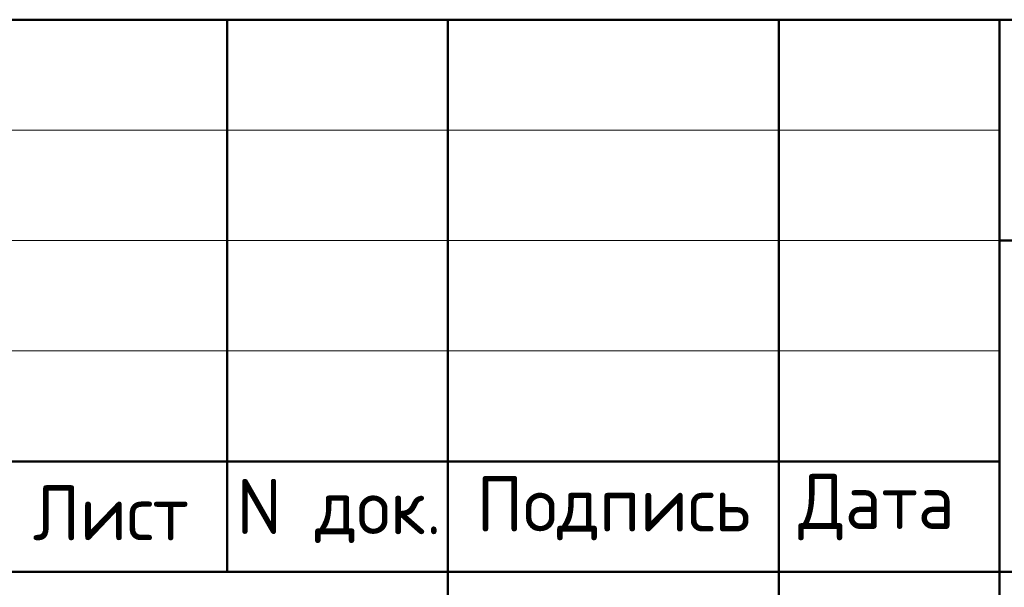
# Model space of a CAD drawing. Header units: millimetres. Extents: x 0 to 21000, y 0 to 14850.
# Tile 5 of 8: x 12530 to 14761, y 1715 to 3000. Entities that reach past the tile are written whole.
import ezdxf

# ---------------------------------------------------------------- set-up
doc = ezdxf.new("R2010")
doc.units = ezdxf.units.MM
doc.layers.add('Standard', color=7, linetype='Continuous', lineweight=25)
doc.styles.add('ISOCPEUR', font='txt')

msp = doc.modelspace()

# ---------------------------------------------------------------- linework, layer by layer
at = {"layer": 'Standard', "color": 7, "linetype": 'Continuous', "lineweight": 50, "transparency": 33554687}
for p, q in [((11500, 3000), (20750, 3000)), ((13000, 1750), (13000, 3000)), ((13500, 250), (13500, 3000)), ((14250, 250), (14250, 3000)), ((14750, 250), (14750, 3000)), ((14750, 2500), (20750, 2500)), ((11500, 2000), (14750, 2000)), ((11500, 2000), (14750, 2000)), ((11500, 1750), (14750, 1750)), ((11500, 1750), (14750, 1750)), ((14750, 1750), (20750, 1750))]:
    msp.add_line(p, q, dxfattribs=at)
at = {"layer": 'Standard', "color": 7, "linetype": 'Continuous', "lineweight": 13, "transparency": 33554687}
for p, q in [((11500, 2750), (14750, 2750)), ((11500, 2500), (14750, 2500)), ((11500, 2250), (14750, 2250))]:
    msp.add_line(p, q, dxfattribs=at)
at = {"layer": 'Standard', "color": 7, "linetype": 'Continuous', "lineweight": 25, "transparency": 33554687}
msp.add_lwpolyline([(20750, 3000), (11500, 3000), (11500, 250), (20750, 250), (20750, 3000)], dxfattribs=at)

# ---------------------------------------------------------------- texts
at = {"layer": 'Standard', "color": 7, "linetype": 'Continuous', "lineweight": 25, "transparency": 33554687, "char_height": 125, "attachment_point": 7, "style": 'ISOCPEUR'}
for s, insert, width in [('\\W0.94;Лист', (12559.6, 1821.4), 433.463), ('\\W0.96;Подпись', (13564.7, 1821.4), 672.14), ('\\W0.94;Дата', (14293.8, 1821.4), 483.868), ('\\W0.95;N док.', (13021.3, 1815.3), 534.063)]:
    msp.add_mtext(s, dxfattribs=dict(at, insert=insert, width=width))

doc.saveas('drawing.dxf')
